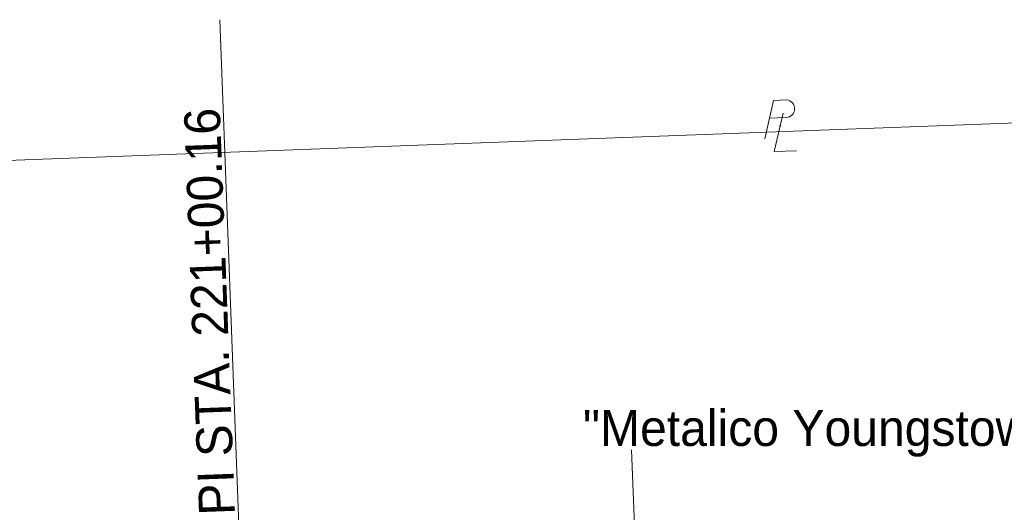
# Model space of a CAD drawing. Header units: feet. Extents: x 2433273 to 2447442, y 555003 to 575201.
# Tile 202 of 226: x 2435720 to 2435912, y 570476 to 570572. Entities that reach past the tile are written whole.
import ezdxf

# ---------------------------------------------------------------- set-up
doc = ezdxf.new("R2010")
doc.units = ezdxf.units.FT
doc.header["$LTSCALE"] = 50
doc.header["$MEASUREMENT"] = 0
doc.linetypes.add('cl50', pattern=[100, 7.5, -7.5, 70, -7.5, 7.5])
doc.linetypes.add('DGN Style 7', pattern=[968.472775, 435.812749, -193.694555, 145.270916, -193.694555])
for name, color, linetype, lineweight in [('DV_X_Property_Line', 7, 'Continuous', 0), ('DV_X_Property_Line (Construction)', 7, 'Continuous', 0), ('GE_P_CL_50', 7, 'cl50', 13), ('GE_P_Driveway_CL', 7, 'DGN Style 7', 13), ('SV_X_Text', 7, 'Continuous', 0)]:
    doc.layers.add(name, color=color, linetype=linetype, lineweight=lineweight)
doc.styles.add('Slanted-Normal LS 0.50', font='font31.shx', dxfattribs={"height": 0.14})
doc.styles.add('Slanted-Normal LS 0.50_0', font='font31.shx')
doc.styles.add('Style-font31', font='font31.shx')
doc.dimstyles.new('Dec-0  Slanted', dxfattribs={"dimscale": 50, "dimtxt": 0.14, "dimasz": 0.14, "dimexe": 0.07, "dimexo": 0.07, "dimgap": 0.07, "dimtad": 1, "dimdec": 0, "dimzin": 3, "dimdsep": 46, "dimtxsty": 'Slanted-Normal LS 0.50_0', "dimcen": 0.09, "dimclrd": 97, "dimclre": 97, "dimclrt": 7, "dimadec": 0, "dimazin": 3, "dimtfac": 1, "dimtdec": 0, "dimtofl": 0, "dimtmove": 1, "dimatfit": 1, "dimfxl": 1, "dimtzin": 3, "dimlwd": 0, "dimlwe": 0, "dimarcsym": 0})

# ---------------------------------------------------------------- blocks, each defined once
blk = doc.blocks.new('PLM_3')
at = {"layer": 'DV_X_Property_Line', "color": 7, "linetype": 'Continuous', "lineweight": 0}
blk.add_line((-0.0401, 0.0312), (0.0247, 0.0312), dxfattribs=at)
at = {"layer": 'DV_X_Property_Line', "color": 7, "linetype": 'Continuous', "lineweight": 0, "flags": 128}
for points in [[(-0.0611, -0.0484), (-0.022, 0.0998), (0.0297, 0.0997)], [(0.0133, 0.048), (-0.0263, -0.0998), (0.0611, -0.0998)]]:
    blk.add_lwpolyline(points, dxfattribs=at)
at = {"layer": 'DV_X_Property_Line', "color": 7, "linetype": 'Continuous', "lineweight": 0, "extrusion": (0, 0, -1)}
blk.add_arc((-0.0245, 0.0657), 0.0345, 98.6719, 269.529, dxfattribs=at)
at = {"layer": 'DV_X_Property_Line (Construction)', "color": 7, "linetype": 'Continuous', "lineweight": 30}
blk.add_point((0, 0), dxfattribs=at)

msp = doc.modelspace()

# ---------------------------------------------------------------- linework, layer by layer
at = {"layer": 'DV_X_Property_Line'}
msp.add_line((2435572.04, 570539.27), (2435972.16, 570554.23), dxfattribs=at)
at = {"layer": 'GE_P_CL_50', "linetype": 'Continuous'}
msp.add_line((2435764.28, 570442.35), (2435759.43, 570572.15), dxfattribs=at)
at = {"layer": 'GE_P_Driveway_CL'}
msp.add_line((2435839.59, 570488.42), (2435842.37, 570414.14), dxfattribs=at)

# ---------------------------------------------------------------- block references
at = {"layer": 'DV_X_Property_Line', "color": 7, "linetype": 'Continuous', "lineweight": 0, "xscale": 50.00000000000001, "yscale": 50.00000000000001, "zscale": 50.00000000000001, "rotation": 2.025665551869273}
msp.add_blockref('PLM_3', (2435868.49, 570551.5), dxfattribs=at)

# ---------------------------------------------------------------- texts
at = {"layer": 'GE_P_CL_50', "linetype": 'Continuous', "insert": (2435762.49, 570475.78), "char_height": 7, "attachment_point": 7, "rotation": 92.1417, "line_spacing_factor": 0.9, "style": 'Style-font31'}
msp.add_mtext('PI STA. 221+00.16', dxfattribs=at)
at = {"layer": 'SV_X_Text', "insert": (2435999.09, 570496.16), "char_height": 7, "attachment_point": 3, "line_spacing_factor": 0.9, "style": 'Slanted-Normal LS 0.50'}
msp.add_mtext('"Metalico Youngstown Inc./Warren Ohio"\\Psign', dxfattribs=at)

# ---------------------------------------------------------------- leaders
at = {"layer": 'SV_X_Text', "color": 97, "linetype": 'Continuous', "lineweight": 0, "annotation_type": 0, "has_hookline": 1, "hookline_direction": 1, "text_width": 220}
msp.add_leader([(2436024.44, 570449.06), (2436009.59, 570492.66), (2436002.59, 570492.66)], dimstyle='Dec-0  Slanted', override={"dimtad": 0, "dimclrd": 0, "dimlwd": 65534}, dxfattribs=at)

doc.saveas('drawing.dxf')
